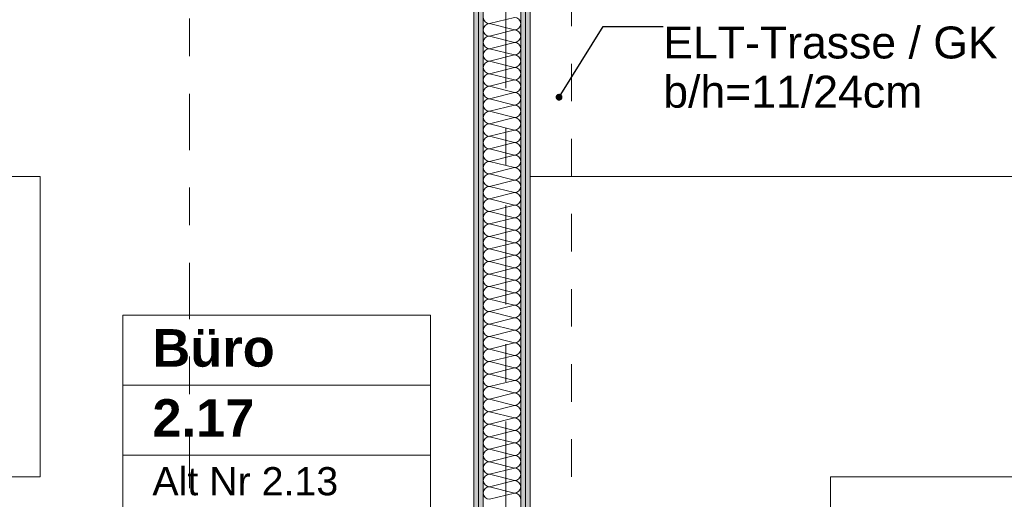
# Model space of a CAD drawing. Header units: metres. Extents: x -4 to 100, y -11 to 17.
# Tile 148 of 256: x 10.04 to 12.66, y 2.15 to 3.43. Entities that reach past the tile are written whole.
import ezdxf

# ---------------------------------------------------------------- set-up
doc = ezdxf.new("R2010")
doc.units = ezdxf.units.M
doc.header["$MEASUREMENT"] = 0
for name, pattern in [('Schnittlinie', [0.3, 0.15, -0.075, 0, -0.075]), ('Strichlinie doppelt', [0.546806, 0.264583, -0.105833, 0.070556, -0.105833]), ('Untersicht', [0.1, 0.075, -0.025])]:
    doc.linetypes.add(name, pattern=pattern)
for name, color, linetype in [('152 - Bemaßung_ Beschriftung.Ausbau', 7, 'Continuous'), ('201a - Marker.Schnitt - optisch Grundriss', 7, 'Continuous'), ('451 - Universal.Achsen Raster', 7, 'Continuous'), ('650 - Abdeckung.Fußboden Aufbau', 7, 'Continuous'), ('Neubau_152 - Bemaßung_ Beschriftung.Ausbau', 7, 'Continuous'), ('Neubau_401 - Zone.Raum_ Raumbegrenzung_ Whg.', 7, 'Continuous'), ('Neubau_606 - Struktur.Wand Innen Ausbau', 7, 'Continuous'), ('Neubau_653 - Abdeckung.TB Verkofferung', 7, 'Continuous'), ('Neubau_701 - Einrichtung.Möbel', 7, 'Continuous')]:
    doc.layers.add(name, color=color, linetype=linetype)
doc.styles.add('ERSTELLTER_STIL_1', font='txt')
doc.styles.add('ERSTELLTER_STIL_2', font='txt')
doc.dimstyles.new('ERSTELLTER_STIL__5', dxfattribs={"dimtxt": 0.1, "dimasz": 0.0532, "dimexe": 0.18, "dimexo": 0.0625, "dimgap": 0, "dimtad": 1, "dimtih": 1, "dimtoh": 1, "dimzin": 0, "dimdsep": 46, "dimtxsty": 'ERSTELLTER_STIL_2', "dimblk": 'ARROWHEAD_2', "dimblk1": 'ARROWHEAD_2', "dimblk2": 'ARROWHEAD_2', "dimcen": 0.09, "dimse1": 1, "dimse2": 1, "dimclrd": 7, "dimclre": 7, "dimclrt": 7, "dimazin": 0, "dimtfac": 1, "dimtdec": 4, "dimtmove": 0, "dimatfit": 3, "dimfxl": 1, "dimtolj": 1, "dimtzin": 0, "dimarcsym": 0})
doc.dimstyles.new('ERSTELLTER_STIL__8', dxfattribs={"dimtxt": 0.18, "dimasz": 0.03648, "dimexe": 0.18, "dimexo": 0.0625, "dimgap": 0, "dimtad": 0, "dimtih": 1, "dimtoh": 1, "dimdec": 4, "dimzin": 0, "dimdsep": 46, "dimcen": 0.09, "dimadec": 0, "dimazin": 0, "dimtfac": 1, "dimtdec": 4, "dimtmove": 0, "dimatfit": 3, "dimldrblk": 'ARROWHEAD_11', "dimfxl": 1, "dimtolj": 1, "dimtzin": 0, "dimarcsym": 0})
pattern_1 = [(45, (0, 0), (-0.01767767, 0.01767767), [0, -0.025])]

# ---------------------------------------------------------------- blocks, each defined once
blk = doc.blocks.new('*X27')
at = {"layer": 'Neubau_606 - Struktur.Wand Innen Ausbau', "color": 7, "linetype": 'Continuous', "lineweight": 5}
for p, q in [((11.3533, 3.4333), (11.2867, 3.4167)), ((11.3533, 3.4), (11.2867, 3.4167)), ((11.3533, 3.4), (11.2867, 3.3833)), ((11.3533, 3.3667), (11.2867, 3.3833)), ((11.3533, 3.3667), (11.2867, 3.35)), ((11.3533, 3.3333), (11.2867, 3.35)), ((11.3533, 3.3333), (11.2867, 3.3167)), ((11.3533, 3.3), (11.2867, 3.3167)), ((11.3533, 3.3), (11.2867, 3.2833)), ((11.3533, 3.2667), (11.2867, 3.2833)), ((11.3533, 3.2667), (11.2867, 3.25)), ((11.3533, 3.2333), (11.2867, 3.25)), ((11.3533, 3.2333), (11.2867, 3.2167)), ((11.3533, 3.2), (11.2867, 3.2167)), ((11.3533, 3.2), (11.2867, 3.1833)), ((11.3533, 3.1667), (11.2867, 3.1833)), ((11.3533, 3.1667), (11.2867, 3.15)), ((11.3533, 3.1333), (11.2867, 3.15)), ((11.3533, 3.1333), (11.2867, 3.1167)), ((11.3533, 3.1), (11.2867, 3.1167)), ((11.3533, 3.1), (11.2867, 3.0833)), ((11.3533, 3.0667), (11.2867, 3.0833)), ((11.3533, 3.0667), (11.2867, 3.05)), ((11.3533, 3.0333), (11.2867, 3.05)), ((11.3533, 3.0333), (11.2867, 3.0167)), ((11.3533, 3), (11.2867, 3.0167)), ((11.3533, 3), (11.2867, 2.9833)), ((11.3533, 2.9667), (11.2867, 2.9833)), ((11.3533, 2.9667), (11.2867, 2.95)), ((11.3533, 2.9333), (11.2867, 2.95)), ((11.3533, 2.9333), (11.2867, 2.9167)), ((11.3533, 2.9), (11.2867, 2.9167)), ((11.3533, 2.9), (11.2867, 2.8833)), ((11.3533, 2.8667), (11.2867, 2.8833)), ((11.3533, 2.8667), (11.2867, 2.85)), ((11.3533, 2.8333), (11.2867, 2.85)), ((11.3533, 2.8333), (11.2867, 2.8167)), ((11.3533, 2.8), (11.2867, 2.8167)), ((11.3533, 2.8), (11.2867, 2.7833)), ((11.3533, 2.7667), (11.2867, 2.7833)), ((11.3533, 2.7667), (11.2867, 2.75)), ((11.3533, 2.7333), (11.2867, 2.75)), ((11.3533, 2.7333), (11.2867, 2.7167)), ((11.3533, 2.7), (11.2867, 2.7167)), ((11.3533, 2.7), (11.2867, 2.6833)), ((11.3533, 2.6667), (11.2867, 2.6833)), ((11.3533, 2.6667), (11.2867, 2.65)), ((11.3533, 2.6333), (11.2867, 2.65)), ((11.3533, 2.6333), (11.2867, 2.6167)), ((11.3533, 2.6), (11.2867, 2.6167)), ((11.3533, 2.6), (11.2867, 2.5833)), ((11.3533, 2.5667), (11.2867, 2.5833)), ((11.3533, 2.5667), (11.2867, 2.55)), ((11.3533, 2.5333), (11.2867, 2.55)), ((11.3533, 2.5333), (11.2867, 2.5167)), ((11.3533, 2.5), (11.2867, 2.5167)), ((11.3533, 2.5), (11.2867, 2.4833)), ((11.3533, 2.4667), (11.2867, 2.4833)), ((11.3533, 2.4667), (11.2867, 2.45)), ((11.3533, 2.4333), (11.2867, 2.45)), ((11.3533, 2.4333), (11.2867, 2.4167)), ((11.3533, 2.4), (11.2867, 2.4167)), ((11.3533, 2.4), (11.2867, 2.3833)), ((11.3533, 2.3667), (11.2867, 2.3833)), ((11.3533, 2.3667), (11.2867, 2.35)), ((11.3533, 2.3333), (11.2867, 2.35)), ((11.3533, 2.3333), (11.2867, 2.3167)), ((11.3533, 2.3), (11.2867, 2.3167)), ((11.3533, 2.3), (11.2867, 2.2833)), ((11.3533, 2.2667), (11.2867, 2.2833)), ((11.3533, 2.2667), (11.2867, 2.25)), ((11.3533, 2.2333), (11.2867, 2.25)), ((11.3533, 2.2333), (11.2867, 2.2167)), ((11.3533, 2.2), (11.2867, 2.2167)), ((11.3533, 2.2), (11.2867, 2.1833)), ((11.3533, 2.1667), (11.2867, 2.1833)), ((11.3533, 2.1667), (11.2867, 2.15))]:
    blk.add_line(p, q, dxfattribs=at)
for centre, start, end in [((11.2867, 3.4333), 180, 270), ((11.2867, 3.4), 90, 180), ((11.3533, 3.4167), 0, 90), ((11.3533, 3.4167), 270, 0), ((11.2867, 3.4), 180, 270), ((11.2867, 3.3667), 90, 180), ((11.3533, 3.3833), 0, 90), ((11.3533, 3.3833), 270, 0), ((11.2867, 3.3667), 180, 270), ((11.3533, 3.35), 0, 90), ((11.2867, 3.3333), 90, 180), ((11.2867, 3.3333), 180, 270), ((11.3533, 3.35), 270, 0), ((11.3533, 3.3167), 0, 90), ((11.2867, 3.3), 90, 180), ((11.3533, 3.3167), 270, 0), ((11.2867, 3.3), 180, 270), ((11.2867, 3.2667), 90, 180), ((11.3533, 3.2833), 0, 90), ((11.3533, 3.2833), 270, 0), ((11.2867, 3.2667), 180, 270), ((11.3533, 3.25), 0, 90), ((11.2867, 3.2333), 90, 180), ((11.2867, 3.2333), 180, 270), ((11.3533, 3.25), 270, 0), ((11.3533, 3.2167), 0, 90), ((11.2867, 3.2), 90, 180), ((11.2867, 3.2), 180, 270), ((11.3533, 3.2167), 270, 0), ((11.3533, 3.1833), 0, 90), ((11.2867, 3.1667), 90, 180), ((11.3533, 3.1833), 270, 0), ((11.2867, 3.1667), 180, 270), ((11.2867, 3.1333), 90, 180), ((11.3533, 3.15), 0, 90), ((11.3533, 3.15), 270, 0), ((11.2867, 3.1333), 180, 270), ((11.3533, 3.1167), 0, 90), ((11.2867, 3.1), 90, 180), ((11.2867, 3.1), 180, 270), ((11.3533, 3.1167), 270, 0), ((11.3533, 3.0833), 0, 90), ((11.2867, 3.0667), 90, 180), ((11.3533, 3.0833), 270, 0), ((11.2867, 3.0667), 180, 270), ((11.2867, 3.0333), 90, 180), ((11.3533, 3.05), 0, 90), ((11.3533, 3.05), 270, 0), ((11.2867, 3.0333), 180, 270), ((11.2867, 3), 90, 180), ((11.3533, 3.0167), 0, 90), ((11.3533, 3.0167), 270, 0), ((11.2867, 3), 180, 270), ((11.3533, 2.9833), 0, 90), ((11.2867, 2.9667), 90, 180), ((11.2867, 2.9667), 180, 270), ((11.3533, 2.9833), 270, 0), ((11.3533, 2.95), 0, 90), ((11.2867, 2.9333), 90, 180), ((11.3533, 2.95), 270, 0), ((11.2867, 2.9333), 180, 270), ((11.2867, 2.9), 90, 180), ((11.3533, 2.9167), 0, 90), ((11.3533, 2.9167), 270, 0), ((11.2867, 2.9), 180, 270), ((11.3533, 2.8833), 0, 90), ((11.2867, 2.8667), 90, 180), ((11.2867, 2.8667), 180, 270), ((11.3533, 2.8833), 270, 0), ((11.3533, 2.85), 0, 90), ((11.2867, 2.8333), 90, 180), ((11.2867, 2.8333), 180, 270), ((11.3533, 2.85), 270, 0), ((11.3533, 2.8167), 0, 90), ((11.2867, 2.8), 90, 180), ((11.3533, 2.8167), 270, 0), ((11.2867, 2.8), 180, 270), ((11.2867, 2.7667), 90, 180), ((11.3533, 2.7833), 0, 90), ((11.3533, 2.7833), 270, 0), ((11.2867, 2.7667), 180, 270), ((11.3533, 2.75), 0, 90), ((11.2867, 2.7333), 90, 180), ((11.2867, 2.7333), 180, 270), ((11.3533, 2.75), 270, 0), ((11.3533, 2.7167), 0, 90), ((11.2867, 2.7), 90, 180), ((11.3533, 2.7167), 270, 0), ((11.2867, 2.7), 180, 270), ((11.2867, 2.6667), 90, 180), ((11.3533, 2.6833), 0, 90), ((11.3533, 2.6833), 270, 0), ((11.2867, 2.6667), 180, 270), ((11.2867, 2.6333), 90, 180), ((11.3533, 2.65), 0, 90), ((11.3533, 2.65), 270, 0), ((11.2867, 2.6333), 180, 270), ((11.3533, 2.6167), 0, 90), ((11.2867, 2.6), 90, 180), ((11.2867, 2.6), 180, 270), ((11.3533, 2.6167), 270, 0), ((11.3533, 2.5833), 0, 90), ((11.2867, 2.5667), 90, 180), ((11.3533, 2.5833), 270, 0), ((11.2867, 2.5667), 180, 270), ((11.2867, 2.5333), 90, 180), ((11.3533, 2.55), 0, 90), ((11.3533, 2.55), 270, 0), ((11.2867, 2.5333), 180, 270), ((11.3533, 2.5167), 0, 90), ((11.2867, 2.5), 90, 180), ((11.2867, 2.5), 180, 270), ((11.3533, 2.5167), 270, 0), ((11.3533, 2.4833), 0, 90), ((11.2867, 2.4667), 90, 180), ((11.2867, 2.4667), 180, 270), ((11.3533, 2.4833), 270, 0), ((11.3533, 2.45), 0, 90), ((11.2867, 2.4333), 90, 180), ((11.3533, 2.45), 270, 0), ((11.2867, 2.4333), 180, 270), ((11.2867, 2.4), 90, 180), ((11.3533, 2.4167), 0, 90), ((11.3533, 2.4167), 270, 0), ((11.2867, 2.4), 180, 270), ((11.3533, 2.3833), 0, 90), ((11.2867, 2.3667), 90, 180), ((11.2867, 2.3667), 180, 270), ((11.3533, 2.3833), 270, 0), ((11.3533, 2.35), 0, 90), ((11.2867, 2.3333), 90, 180), ((11.3533, 2.35), 270, 0), ((11.2867, 2.3333), 180, 270), ((11.2867, 2.3), 90, 180), ((11.3533, 2.3167), 0, 90), ((11.3533, 2.3167), 270, 0), ((11.2867, 2.3), 180, 270), ((11.2867, 2.2667), 90, 180), ((11.3533, 2.2833), 0, 90), ((11.3533, 2.2833), 270, 0), ((11.2867, 2.2667), 180, 270), ((11.3533, 2.25), 0, 90), ((11.2867, 2.2333), 90, 180), ((11.2867, 2.2333), 180, 270), ((11.3533, 2.25), 270, 0), ((11.3533, 2.2167), 0, 90), ((11.2867, 2.2), 90, 180), ((11.3533, 2.2167), 270, 0), ((11.2867, 2.2), 180, 270), ((11.2867, 2.1667), 90, 180), ((11.3533, 2.1833), 0, 90), ((11.3533, 2.1833), 270, 0), ((11.2867, 2.1667), 180, 270), ((11.3533, 2.15), 0, 90)]:
    blk.add_arc(centre, 0.0167, start, end, dxfattribs=at)
blk = doc.blocks.new('ARROWHEAD_11')
at = {"color": 0, "linetype": 'Continuous', "lineweight": 0}
blk.add_line((0, 0), (-1, 0), dxfattribs=at)
at = {"color": 0, "linetype": 'Continuous', "lineweight": 0, "const_width": 0.25, "flags": 128}
blk.add_lwpolyline([(-0.125, 0, 1), (0.125, 0, 1)], format="xyb", close=True, dxfattribs=at)
blk = doc.blocks.new('*D482')
at = {"layer": '152 - Bemaßung_ Beschriftung.Ausbau', "color": 7, "linetype": 'Continuous', "lineweight": 5}
for p, q in [((7.655, -4.6125), (7.655, -4.5075)), ((7.805, -4.6125), (7.805, -4.5075)), ((7.6752, -4.525), (7.6348, -4.595)), ((7.8252, -4.525), (7.7848, -4.595)), ((4.195, -4.56), (7.655, -4.56)), ((7.655, -4.56), (7.805, -4.56)), ((7.805, -4.56), (11.245, -4.56))]:
    blk.add_line(p, q, dxfattribs=at)
blk = doc.blocks.new('ARROWHEAD_2')
at = {"color": 0, "linetype": 'Continuous', "lineweight": 0}
for p, q in [((-0.378, -0.655), (0.378, 0.655)), ((0, 0), (-1, 0))]:
    blk.add_line(p, q, dxfattribs=at)
blk = doc.blocks.new('*D483')
at = {"layer": '152 - Bemaßung_ Beschriftung.Ausbau', "color": 7, "linetype": 'Continuous', "lineweight": 5}
for p, q in [((7.8252, -4.525), (7.7848, -4.595)), ((11.2652, -4.525), (11.2248, -4.595)), ((7.805, -4.56), (11.245, -4.56))]:
    blk.add_line(p, q, dxfattribs=at)
at = {"layer": '152 - Bemaßung_ Beschriftung.Ausbau', "color": 7, "lineweight": 5, "char_height": 0.1, "attachment_point": 7, "style": 'ERSTELLTER_STIL_2'}
for s, insert in [('\\A1;{\\pql;\\fArial|b0|i0|c0|p38;3,44}', (9.3161, -4.54)), ('\\A1;{\\pql;\\fArial|b0|i0|c0|p38;15}', (11.073, -4.54))]:
    blk.add_mtext(s, dxfattribs=dict(at, insert=insert))
blk = doc.blocks.new('*D484')
at = {"layer": '152 - Bemaßung_ Beschriftung.Ausbau', "color": 7, "linetype": 'Continuous', "lineweight": 5}
for p, q in [((11.245, -4.6125), (11.245, -4.5075)), ((11.2652, -4.525), (11.2248, -4.595)), ((11.4152, -4.525), (11.3748, -4.595)), ((7.805, -4.56), (11.245, -4.56)), ((11.245, -4.56), (11.395, -4.56))]:
    blk.add_line(p, q, dxfattribs=at)
blk = doc.blocks.new('*D485')
at = {"layer": '152 - Bemaßung_ Beschriftung.Ausbau', "color": 7, "linetype": 'Continuous', "lineweight": 5}
for p, q in [((11.395, -4.6125), (11.395, -4.5075)), ((11.4152, -4.525), (11.3748, -4.595)), ((14.8802, -4.525), (14.8398, -4.595)), ((11.245, -4.56), (11.395, -4.56)), ((11.395, -4.56), (14.86, -4.56))]:
    blk.add_line(p, q, dxfattribs=at)
at = {"layer": '152 - Bemaßung_ Beschriftung.Ausbau', "color": 7, "lineweight": 5, "char_height": 0.1, "attachment_point": 7, "style": 'ERSTELLTER_STIL_2'}
for s, insert in [('\\A1;{\\pql;\\fArial|b0|i0|c0|p38;3,46\\fArial|b0|i0|c0|p38;\\A1{\\H.66x;\\S5^  ;}}', (12.8935, -4.5594)), ('\\A1;{\\pql;\\fArial|b0|i0|c0|p38;16}', (14.688, -4.54))]:
    blk.add_mtext(s, dxfattribs=dict(at, insert=insert))
blk = doc.blocks.new('*D486')
at = {"layer": '152 - Bemaßung_ Beschriftung.Ausbau', "color": 7, "linetype": 'Continuous', "lineweight": 5}
for p, q in [((14.86, -4.6125), (14.86, -4.5075)), ((15.02, -4.6125), (15.02, -4.5075)), ((14.8802, -4.525), (14.8398, -4.595)), ((15.0402, -4.525), (14.9998, -4.595)), ((11.395, -4.56), (14.86, -4.56)), ((14.86, -4.56), (15.02, -4.56)), ((15.02, -4.56), (18.45, -4.56))]:
    blk.add_line(p, q, dxfattribs=at)

msp = doc.modelspace()

# ---------------------------------------------------------------- hatches: boundary and pattern name
at = {"layer": 'Neubau_606 - Struktur.Wand Innen Ausbau', "linetype": 'Continuous', "lineweight": 0, "true_color": 0x000000}
h = msp.add_hatch(dxfattribs=at)
h.set_pattern_fill('Gips_0001', color=18, style=0, pattern_type=2)
h.set_pattern_definition(pattern_1)
h.paths.add_polyline_path([(11.245, 0.71), (11.2575, 0.71), (11.2575, 5.1), (11.245, 5.1)])
h = msp.add_hatch(dxfattribs=at)
h.set_pattern_fill('Gips_0001', color=18, style=0, pattern_type=2)
h.set_pattern_definition(pattern_1)
h.paths.add_polyline_path([(11.2575, 0.71), (11.27, 0.71), (11.27, 5.1), (11.2575, 5.1)])
h = msp.add_hatch(dxfattribs=at)
h.set_pattern_fill('Gips_0001', color=18, style=0, pattern_type=2)
h.set_pattern_definition(pattern_1)
h.paths.add_polyline_path([(11.3825, 5.1), (11.37, 5.1), (11.37, 0.71), (11.3825, 0.71)])
h = msp.add_hatch(dxfattribs=at)
h.set_pattern_fill('Gips_0001', color=18, style=0, pattern_type=2)
h.set_pattern_definition(pattern_1)
h.paths.add_polyline_path([(11.3825, 0.71), (11.395, 0.71), (11.395, 5.1), (11.3825, 5.1)])

# ---------------------------------------------------------------- linework, layer by layer
at = {"layer": '201a - Marker.Schnitt - optisch Grundriss', "color": 7, "linetype": 'Schnittlinie', "lineweight": 13}
msp.add_line((10.488, 14.48), (10.488, -0.78), dxfattribs=at)
at = {"layer": '451 - Universal.Achsen Raster', "color": 160, "linetype": 'Strichlinie doppelt', "lineweight": 9, "true_color": 0x3232ff}
msp.add_line((11.33, -10.585), (11.33, 16.355), dxfattribs=at)
at = {"layer": '650 - Abdeckung.Fußboden Aufbau', "color": 7, "linetype": 'Continuous', "lineweight": 13, "flags": 128}
msp.add_lwpolyline([(7.805, 0.71), (7.89, 0.71), (7.89, 0.255), (11.17, 0.255), (11.17, 0.71), (11.245, 0.71), (11.245, 5.19), (11.17, 5.19), (11.17, 5.8725), (10.07, 5.8725)], dxfattribs=at)
msp.add_lwpolyline([(11.395, 0.71), (11.49, 0.71), (11.49, 0.255), (14.77, 0.255), (14.77, 0.71), (14.86, 0.71), (14.86, 5.505), (13.735, 5.505), (13.735, 5.83), (11.49, 5.83), (11.49, 5.19), (11.395, 5.19)], close=True, dxfattribs=at)
at = {"layer": 'Neubau_401 - Zone.Raum_ Raumbegrenzung_ Whg.', "color": 1, "linetype": 'Continuous', "lineweight": 9}
for p, q in [((11.1293, 2.6408), (10.3104, 2.6408)), ((10.3104, 2.6408), (10.3104, 0.9417)), ((10.3104, 2.6408), (11.1293, 2.6408)), ((10.3104, 2.4542), (10.3104, 2.6408)), ((11.1293, 0.9417), (11.1293, 2.6408)), ((11.1293, 2.6408), (11.1293, 2.4542)), ((11.1293, 2.4542), (10.3104, 2.4542)), ((10.3104, 2.4542), (11.1293, 2.4542)), ((10.3104, 2.2676), (10.3104, 2.4542)), ((11.1293, 2.4542), (11.1293, 2.2676)), ((11.1293, 2.2676), (10.3104, 2.2676)), ((10.3104, 2.2676), (11.1293, 2.2676)), ((10.3104, 2.1203), (10.3104, 2.2676)), ((11.1293, 2.2676), (11.1293, 2.1203))]:
    msp.add_line(p, q, dxfattribs=at)
at = {"layer": 'Neubau_606 - Struktur.Wand Innen Ausbau', "color": 1, "linetype": 'Continuous', "lineweight": 9}
for p, q in [((11.2575, 0.71), (11.2575, 5.1)), ((11.3825, 0.71), (11.3825, 5.1))]:
    msp.add_line(p, q, dxfattribs=at)
at = {"layer": 'Neubau_606 - Struktur.Wand Innen Ausbau', "color": 1, "linetype": 'Continuous', "lineweight": 13}
for p, q in [((11.27, 0.71), (11.27, 5.1)), ((11.37, 0.71), (11.37, 5.1))]:
    msp.add_line(p, q, dxfattribs=at)
at = {"layer": 'Neubau_606 - Struktur.Wand Innen Ausbau', "color": 1, "linetype": 'Continuous', "lineweight": 13, "flags": 128}
for points in [[(11.245, 5.1), (11.245, 0.71)], [(11.395, 1.01), (11.395, 5.1)]]:
    msp.add_lwpolyline(points, dxfattribs=at)
at = {"layer": 'Neubau_653 - Abdeckung.TB Verkofferung', "color": 1, "linetype": 'Untersicht', "lineweight": 9}
for p, q in [((11.395, 1.01), (11.395, 5.0505)), ((11.505, 1.01), (11.505, 5.0505))]:
    msp.add_line(p, q, dxfattribs=at)
at = {"layer": 'Neubau_701 - Einrichtung.Möbel', "color": 1, "linetype": 'Continuous', "lineweight": 5, "flags": 128}
for points in [[(7.89, 3.01), (7.89, 1.01), (8.69, 1.01), (8.69, 2.21), (10.09, 2.21), (10.09, 3.01)], [(11.395, 3.01), (11.395, 1.01), (12.195, 1.01), (12.195, 2.21), (13.595, 2.21), (13.595, 3.01)]]:
    msp.add_lwpolyline(points, close=True, dxfattribs=at)

# ---------------------------------------------------------------- block references
at = {"layer": 'Neubau_606 - Struktur.Wand Innen Ausbau', "color": 1, "lineweight": 13}
msp.add_blockref('*X27', (0, 0), dxfattribs=at)

# ---------------------------------------------------------------- texts
at = {"layer": 'Neubau_152 - Bemaßung_ Beschriftung.Ausbau', "color": 1, "linetype": 'Continuous', "lineweight": 13, "insert": (11.7495, 3.409), "char_height": 0.085, "attachment_point": 1, "line_spacing_factor": 0.924256, "style": 'ERSTELLTER_STIL_2'}
msp.add_mtext('\\A1;{\\pql;\\fArial|b0|i0|c0|p38;ELT-Trasse / GK\\P\\pql;\\fArial|b0|i0|c0|p38;b/h=\\fArial|b0|i0|c0|p38;11\\fArial|b0|i0|c0|p38;/\\fArial|b0|i0|c0|p38;24\\fArial|b0|i0|c0|p38;cm}', dxfattribs=at)
at = {"layer": 'Neubau_401 - Zone.Raum_ Raumbegrenzung_ Whg.', "color": 7, "lineweight": 9, "attachment_point": 1}
for s, insert, char_height, style in [('\\A1;{\\pqj;\\pt0;\\fArial|b1|i0|c0|p38;}', (11.0507, 2.6261), 0.1, 'ERSTELLTER_STIL_1'), ('\\A1;{\\pqj;\\pt0;\\fArial|b1|i0|c0|p38;Büro}', (10.389, 2.6032), 0.1, 'ERSTELLTER_STIL_1'), ('\\A1;{\\pqj;\\pt0;\\fArial|b1|i0|c0|p38;}', (11.0507, 2.4395), 0.1, 'ERSTELLTER_STIL_1'), ('\\A1;{\\pql;\\pt0;\\fArial|b1|i0|c0|p38;2.17}', (10.389, 2.4166), 0.1, 'ERSTELLTER_STIL_1'), ('\\A1;{\\pqj;\\pt0;\\fArial|b0|i0|c0|p38;Alt Nr 2.13}', (10.389, 2.2357), 0.075, 'ERSTELLTER_STIL_2'), ('\\A1;{\\pqj;\\pt0;\\fArial|b0|i0|c0|p38;}', (11.0507, 2.2529), 0.075, 'ERSTELLTER_STIL_2')]:
    msp.add_mtext(s, dxfattribs=dict(at, insert=insert, char_height=char_height, style=style))

# ---------------------------------------------------------------- dimensions: what is measured, and where the dimension line sits
at = {"layer": '152 - Bemaßung_ Beschriftung.Ausbau', "color": 7, "linetype": 'Continuous', "lineweight": 5}
for base, p1, p2, picture, middle in [((14.85997, -4.56), (11.39499, 2.94999), (14.85997, 3.26499), '*D485', (13.15847, -4.49)), ((15.02, -4.56), (14.86, 3.265), (15.02, 3.265), '*D486', (14.7642, -4.49)), ((7.805, -4.56), (7.655, 2.95), (7.805, 2.95), '*D482', (7.5592, -4.49)), ((11.245, -4.56), (7.805, 2.95), (11.245, 2.95), '*D483', (9.446, -4.49)), ((11.395, -4.56), (11.245, 2.95), (11.395, 2.95), '*D484', (11.1492, -4.49))]:
    dim = msp.add_linear_dim(base=base, p1=p1, p2=p2, angle=0, dimstyle='ERSTELLTER_STIL__5', dxfattribs=at)
    dim.commit()
    dim.dimension.update_dxf_attribs({"geometry": picture, "text_midpoint": middle, "dimtype": 160})

# ---------------------------------------------------------------- leaders
at = {"layer": 'Neubau_152 - Bemaßung_ Beschriftung.Ausbau', "color": 1, "linetype": 'Continuous', "lineweight": 13, "annotation_type": 0, "has_hookline": 1, "hookline_direction": 0, "text_width": 0.8805}
msp.add_leader([(11.472, 3.2208), (11.5899, 3.409), (11.7495, 3.409)], dimstyle='ERSTELLTER_STIL__8', dxfattribs=at)

doc.saveas('drawing.dxf')
